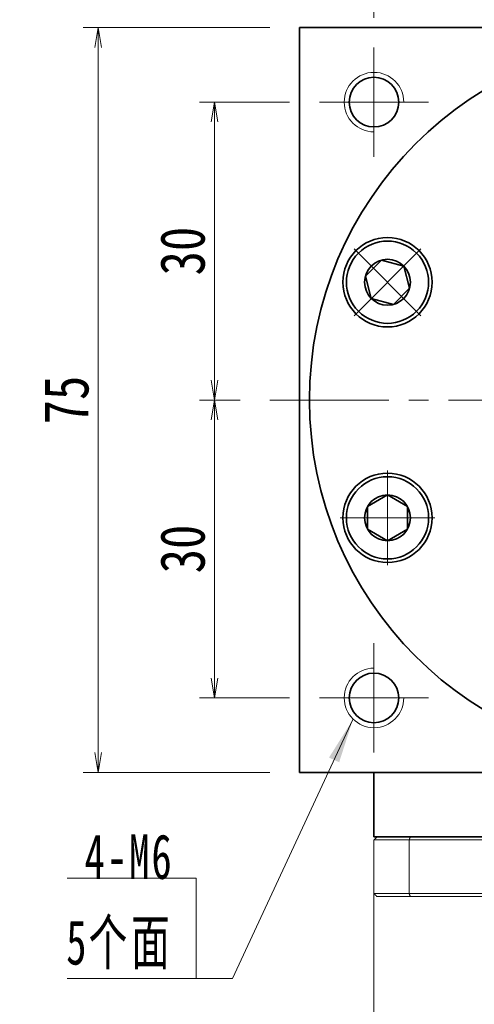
# Model space of a CAD drawing. Header units: millimetres. Extents: x -9 to 572, y -18 to 383.
# Tile 7 of 9: x 293 to 339, y 233 to 332. Entities that reach past the tile are written whole.
import ezdxf

# ---------------------------------------------------------------- set-up
doc = ezdxf.new("R2010")
doc.units = ezdxf.units.MM
doc.set_wipeout_variables(frame=1)
doc.linetypes.add('点画线', pattern=[18, 12, -2, 2, -2])
for name, color, linetype, lineweight in [('EB0_1', 7, 'Continuous', 35), ('中心线层', 1, '点画线', 18), ('尺寸线层', 3, 'Continuous', 18), ('粗实线层', 7, 'Continuous', 35)]:
    doc.layers.add(name, color=color, linetype=linetype, lineweight=lineweight)
doc.styles.add('宋体', font='SimSun.ttf', dxfattribs={"width": 0.8})
doc.styles.add('标准', font='txt', dxfattribs={"width": 0.667})
doc.dimstyles.new('A水平标注$0', dxfattribs={"dimtxt": 3.5, "dimasz": 2, "dimexe": 1.5, "dimexo": 3, "dimgap": 1.1, "dimtad": 1, "dimtoh": 1, "dimdec": 4, "dimdsep": 46, "dimtxsty": '宋体', "dimblk": 'OPEN', "dimcen": 3, "dimclrd": 3, "dimclre": 3, "dimclrt": 6, "dimadec": 0, "dimazin": 0, "dimtm": 1e-09, "dimtfac": 1, "dimtdec": 4, "dimtix": 1, "dimtmove": 0, "dimatfit": 3, "dimldrblk": 'OPEN', "dimfxl": 0, "dimlwd": 13, "dimlwe": 13, "dimarcsym": 0})

# ---------------------------------------------------------------- blocks, each defined once
blk = doc.blocks.new('_Open')
at = {"color": 0, "linetype": 'ByBlock', "lineweight": -2}
for p, q in [((-1, 0.167), (0, 0)), ((-1, -0.167), (0, 0)), ((0, 0), (-1, 0))]:
    blk.add_line(p, q, dxfattribs=at)
blk = doc.blocks.new('*D31')
at = {"layer": 'Defpoints', "color": 0, "transparency": 16777216}
for p in [(328.699, 337.758), (358.699, 334.165), (328.699, 329.165)]:
    blk.add_point(p, dxfattribs=at)
at = {"layer": '尺寸线层', "color": 3, "lineweight": 13, "transparency": 16777216}
for p, q in [((328.699, 332.165), (328.699, 339.258)), ((358.699, 337.165), (358.699, 339.258)), ((356.699, 337.758), (330.699, 337.758))]:
    blk.add_line(p, q, dxfattribs=at)
at = {"layer": '尺寸线层', "color": 3, "lineweight": 13, "transparency": 16777216, "xscale": 2, "yscale": 2, "zscale": 2, "rotation": 180}
blk.add_blockref('_Open', (328.699, 337.758), dxfattribs=at)
at = {"layer": '尺寸线层', "color": 3, "lineweight": 13, "transparency": 16777216, "xscale": 2, "yscale": 2, "zscale": 2}
blk.add_blockref('_Open', (358.699, 337.758), dxfattribs=at)
at = {"layer": '尺寸线层', "color": 6, "transparency": 16777216, "insert": (343.699, 340.957), "char_height": 4.5, "attachment_point": 5, "style": '宋体', "bg_fill": 3, "box_fill_scale": 1.1, "bg_fill_color": 257, "bg_fill_transparency": 0}
blk.add_mtext('30', dxfattribs=at)
blk = doc.blocks.new('*D33')
at = {"layer": 'Defpoints', "color": 0, "transparency": 16777216}
for p in [(321.199, 349.367), (321.199, 331.165), (396.199, 331.165)]:
    blk.add_point(p, dxfattribs=at)
at = {"layer": '尺寸线层', "color": 3, "lineweight": 13, "transparency": 16777216}
for p, q in [((321.199, 334.165), (321.199, 350.867)), ((396.199, 334.165), (396.199, 350.867)), ((394.199, 349.367), (323.199, 349.367))]:
    blk.add_line(p, q, dxfattribs=at)
at = {"layer": '尺寸线层', "color": 3, "lineweight": 13, "transparency": 16777216, "xscale": 2, "yscale": 2, "zscale": 2, "rotation": 180}
blk.add_blockref('_Open', (321.199, 349.367), dxfattribs=at)
at = {"layer": '尺寸线层', "color": 3, "lineweight": 13, "transparency": 16777216, "xscale": 2, "yscale": 2, "zscale": 2}
blk.add_blockref('_Open', (396.199, 349.367), dxfattribs=at)
at = {"layer": '尺寸线层', "color": 6, "transparency": 16777216, "insert": (358.699, 352.542), "char_height": 4.5, "attachment_point": 5, "style": '宋体', "bg_fill": 3, "box_fill_scale": 1.1, "bg_fill_color": 257, "bg_fill_transparency": 0}
blk.add_mtext('75', dxfattribs=at)
blk = doc.blocks.new('*D34')
at = {"layer": 'Defpoints', "color": 0, "transparency": 16777216}
for p in [(321.199, 331.165), (300.893, 256.165), (321.199, 256.165)]:
    blk.add_point(p, dxfattribs=at)
at = {"layer": '尺寸线层', "color": 3, "lineweight": 13, "transparency": 16777216}
for p, q in [((318.199, 331.165), (299.393, 331.165)), ((300.893, 329.165), (300.893, 258.165)), ((318.199, 256.165), (299.393, 256.165))]:
    blk.add_line(p, q, dxfattribs=at)
at = {"layer": '尺寸线层', "color": 3, "lineweight": 13, "transparency": 16777216, "xscale": 2, "yscale": 2, "zscale": 2}
for p, rotation in [((300.893, 331.165), 90), ((300.893, 256.165), 270)]:
    blk.add_blockref('_Open', p, dxfattribs=dict(at, rotation=rotation))
at = {"layer": '尺寸线层', "color": 6, "transparency": 16777216, "insert": (297.718, 293.665), "char_height": 4.5, "attachment_point": 5, "rotation": 90, "style": '宋体', "bg_fill": 3, "box_fill_scale": 1.1, "bg_fill_color": 257, "bg_fill_transparency": 0}
blk.add_mtext('75', dxfattribs=at)
blk = doc.blocks.new('*D35')
at = {"layer": 'Defpoints', "color": 0, "transparency": 16777216}
for p in [(323.199, 323.665), (312.627, 293.665), (318.199, 293.665)]:
    blk.add_point(p, dxfattribs=at)
at = {"layer": '尺寸线层', "color": 3, "lineweight": 13, "transparency": 16777216}
for p, q in [((320.199, 323.665), (311.127, 323.665)), ((312.627, 321.665), (312.627, 295.665)), ((315.199, 293.665), (311.127, 293.665))]:
    blk.add_line(p, q, dxfattribs=at)
at = {"layer": '尺寸线层', "color": 3, "lineweight": 13, "transparency": 16777216, "xscale": 2, "yscale": 2, "zscale": 2}
for p, rotation in [((312.627, 323.665), 90), ((312.627, 293.665), 270)]:
    blk.add_blockref('_Open', p, dxfattribs=dict(at, rotation=rotation))
at = {"layer": '尺寸线层', "color": 6, "transparency": 16777216, "insert": (309.427, 308.665), "char_height": 4.5, "attachment_point": 5, "rotation": 90, "style": '宋体', "bg_fill": 3, "box_fill_scale": 1.1, "bg_fill_color": 257, "bg_fill_transparency": 0}
blk.add_mtext('30', dxfattribs=at)
blk = doc.blocks.new('*D36')
at = {"layer": 'Defpoints', "color": 0, "transparency": 16777216}
for p in [(318.199, 293.665), (312.627, 263.665), (323.199, 263.665)]:
    blk.add_point(p, dxfattribs=at)
at = {"layer": '尺寸线层', "color": 3, "lineweight": 13, "transparency": 16777216}
for p, q in [((315.199, 293.665), (311.127, 293.665)), ((312.627, 291.665), (312.627, 265.665)), ((320.199, 263.665), (311.127, 263.665))]:
    blk.add_line(p, q, dxfattribs=at)
at = {"layer": '尺寸线层', "color": 3, "lineweight": 13, "transparency": 16777216, "xscale": 2, "yscale": 2, "zscale": 2}
for p, rotation in [((312.627, 293.665), 90), ((312.627, 263.665), 270)]:
    blk.add_blockref('_Open', p, dxfattribs=dict(at, rotation=rotation))
at = {"layer": '尺寸线层', "color": 6, "transparency": 16777216, "insert": (309.427, 278.665), "char_height": 4.5, "attachment_point": 5, "rotation": 90, "style": '宋体', "bg_fill": 3, "box_fill_scale": 1.1, "bg_fill_color": 257, "bg_fill_transparency": 0}
blk.add_mtext('30', dxfattribs=at)
blk = doc.blocks.new('*X6')
at = {"layer": '尺寸线层', "linetype": 'Continuous'}
blk.add_hatch(color=0, dxfattribs=at).paths.add_polyline_path([(15.808, 26.085), (14.42, 21.767), (13.4, 22.242)], flags=0)
at = {"layer": '尺寸线层', "color": 0, "linetype": 'Continuous'}
blk.add_line((15.808, 26.085), (3.674, 0), dxfattribs=at)
at = {"layer": '尺寸线层', "color": 0}
for p, q in [((0, 10.089), (-12.975, 10.089)), ((0, 0), (0, 10.089)), ((0, 0), (-12.975, 0)), ((3.674, 0), (0, 0))]:
    blk.add_line(p, q, dxfattribs=at)
at = {"layer": '尺寸线层', "color": 0, "insert": (-2.25, 0.9), "char_height": 4.5, "width": 19.97539, "attachment_point": 9, "line_spacing_factor": 1.15057, "style": '标准'}
blk.add_mtext('\\T1.1;4-M6\\P5个面', dxfattribs=at)
blk = doc.blocks.new('*X7')
at = {"layer": '中心线层', "linetype": '点画线', "lineweight": 18}
for p, q in [((0, -4.765), (0, 4.765)), ((-4.765, 0), (4.765, 0))]:
    blk.add_line(p, q, dxfattribs=at)
at = {"layer": '粗实线层'}
for p, q in [((-2.309, 0), (-1.155, 2)), ((-1.155, 2), (1.155, 2)), ((2.309, 0), (1.155, 2)), ((2.309, 0), (1.155, 2)), ((-2.309, 0), (-1.155, -2)), ((2.309, 0), (1.155, -2)), ((-1.155, -2), (1.155, -2))]:
    blk.add_line(p, q, dxfattribs=at)
blk.add_circle((0, 0), 2.309, dxfattribs=at)
for start, end in [(0, 180), (180, 360)]:
    blk.add_arc((0, 0), 4.14, start, end, dxfattribs=at)

msp = doc.modelspace()

# ---------------------------------------------------------------- linework, layer by layer
at = {"color": 7, "linetype": 'Continuous', "lineweight": 15}
for p, q in [((328.69916, 249.36489), (332.24164, 249.36489)), ((328.69916, 249.36489), (328.69916, 243.96489)), ((332.35528, 249.66489), (328.99916, 249.66489)), ((332.24164, 249.36489), (385.15667, 249.36489)), ((332.24164, 243.96489), (332.24164, 249.36489)), ((385.04304, 249.66489), (332.35528, 249.66489)), ((332.24164, 243.96489), (328.69916, 243.96489)), ((358.69916, 243.96489), (332.24164, 243.96489)), ((328.99916, 243.66489), (332.35528, 243.66489)), ((332.35528, 243.66489), (354.46713, 243.66489))]:
    msp.add_line(p, q, dxfattribs=at)
for points in [[(328.69916, 249.36489), (328.99916, 249.66489)], [(332.24164, 249.36489), (332.35528, 249.66489)], [(328.69916, 225.11489), (328.69916, 243.96489)], [(328.69916, 243.96489), (328.99916, 243.66489)], [(332.24164, 243.96489), (332.35528, 243.66489)]]:
    msp.add_open_spline(points, degree=1, dxfattribs=at)
at = {"layer": 'EB0_1'}
msp.add_line((388.69916, 249.66489), (328.69916, 249.66489), dxfattribs=at)
at = {"layer": '中心线层'}
for p, q in [((328.69916, 318.16489), (328.69916, 329.16489)), ((323.19916, 323.66489), (334.19916, 323.66489)), ((318.19916, 293.66489), (399.19916, 293.66489)), ((328.69916, 258.16489), (328.69916, 269.16489)), ((334.19916, 263.66489), (323.19916, 263.66489))]:
    msp.add_line(p, q, dxfattribs=at)
at = {"layer": '粗实线层'}
for p, q in [((321.19916, 331.16489), (396.19916, 331.16489)), ((321.19916, 330.26489), (321.19916, 331.16489)), ((321.19916, 331.16489), (321.19916, 256.16489)), ((321.19916, 256.16489), (396.19916, 256.16489)), ((328.69916, 249.66489), (328.69916, 256.16489))]:
    msp.add_line(p, q, dxfattribs=at)
for centre, radius in [((328.69916, 323.66489), 2.5), ((330.05889, 305.52808), 4.5), ((330.05889, 281.8017), 4.5), ((328.69916, 263.66489), 2.5)]:
    msp.add_circle(centre, radius, dxfattribs=at)
at = {"layer": '粗实线层', "lineweight": 18}
for centre, start, end in [((328.69916, 323.66489), 360, 270), ((328.69916, 263.66489), 90, 360)]:
    msp.add_arc(centre, 3, start, end, dxfattribs=at)

# ---------------------------------------------------------------- next in the draw order: dimensions: what is measured, and where the dimension line sits
at = {"layer": '尺寸线层'}
dim = msp.add_linear_dim(base=(328.69916, 337.75751), p1=(358.69916, 334.16489), p2=(328.69916, 329.16489), dimstyle='A水平标注$0', override={"dimtxt": 4.5, "dimgap": 1, "dimblk": 'Open', "dimtfill": 1, "dimtfillclr": 256}, dxfattribs=at)
dim.commit()
dim.dimension.update_dxf_attribs({"geometry": '*D31', "text_midpoint": (343.69916, 340.95723)})

# ---------------------------------------------------------------- next in the draw order: wipeouts: each hides what was drawn before it
for points in [[(332.98631, 308.4555), (332.96911, 308.47261), (332.9518, 308.48961), (332.93439, 308.50651), (332.91689, 308.52332), (332.89928, 308.54001), (332.88158, 308.55661), (332.86379, 308.5731), (332.84589, 308.58949), (332.8279, 308.60577), (332.80982, 308.62194), (332.79164, 308.63801), (332.77337, 308.65397), (332.755, 308.66983), (332.73654, 308.68557), (332.71799, 308.70121), (332.69935, 308.71674), (332.68061, 308.73216), (332.66179, 308.74747), (332.64288, 308.76267), (332.62388, 308.77776), (332.60479, 308.79274), (332.58561, 308.8076), (332.56635, 308.82235), (332.547, 308.83699), (332.52756, 308.85152), (332.50804, 308.86593), (332.48844, 308.88022), (332.46875, 308.89441), (332.44898, 308.90847), (332.42913, 308.92242), (332.42913, 308.92242), (332.26879, 309.02893), (332.10367, 309.12786), (331.93414, 309.21902), (331.76055, 309.3022), (331.58328, 309.37721), (331.40271, 309.44391), (331.21924, 309.50214), (331.03326, 309.55178), (330.84518, 309.59272), (330.65539, 309.62488), (330.46432, 309.64818), (330.27237, 309.66257), (330.07996, 309.66802), (329.8875, 309.66453), (329.69541, 309.65209), (329.50411, 309.63074), (329.31401, 309.60052), (329.12552, 309.56149), (328.93904, 309.51374), (328.75499, 309.45738), (328.57375, 309.39253), (328.39573, 309.31932), (328.2213, 309.23791), (328.05085, 309.14849), (327.88473, 309.05123), (327.72332, 308.94637), (327.56695, 308.83411), (327.41597, 308.7147), (327.27071, 308.58841), (327.13147, 308.4555), (327.13147, 308.4555), (326.99856, 308.31626), (326.87226, 308.171), (326.75286, 308.02002), (326.6406, 307.86365), (326.53573, 307.70224), (326.43848, 307.53612), (326.34906, 307.36567), (326.26765, 307.19124), (326.19444, 307.01321), (326.12958, 306.83198), (326.07322, 306.64793), (326.02548, 306.46145), (325.98645, 306.27296), (325.95623, 306.08286), (325.93488, 305.89156), (325.92244, 305.69947), (325.91894, 305.50701), (325.9244, 305.3146), (325.93879, 305.12265), (325.96209, 304.93157), (325.99424, 304.74179), (326.03519, 304.5537), (326.08483, 304.36773), (326.14306, 304.18426), (326.20975, 304.00369), (326.28477, 303.82642), (326.36795, 303.65283), (326.4591, 303.48329), (326.55804, 303.31818), (326.66455, 303.15784), (326.66455, 303.15784), (326.6785, 303.13799), (326.69256, 303.11821), (326.70674, 303.09853), (326.72104, 303.07892), (326.73545, 303.0594), (326.74998, 303.03997), (326.76461, 303.02062), (326.77937, 303.00136), (326.79423, 302.98218), (326.80921, 302.96309), (326.8243, 302.94409), (326.8395, 302.92518), (326.8548, 302.90635), (326.87022, 302.88762), (326.88575, 302.86898), (326.90139, 302.85043), (326.91714, 302.83197), (326.93299, 302.8136), (326.94896, 302.79533), (326.96503, 302.77715), (326.9812, 302.75906), (326.99748, 302.74108), (327.01387, 302.72318), (327.03036, 302.70538), (327.04695, 302.68768), (327.06365, 302.67008), (327.08045, 302.65258), (327.09736, 302.63517), (327.11436, 302.61786), (327.13147, 302.60066), (327.13147, 302.60066), (327.28869, 302.45146), (327.4535, 302.31069), (327.62546, 302.17875), (327.80408, 302.05598), (327.98889, 301.94273), (328.17937, 301.83931), (328.375, 301.746), (328.57525, 301.66305), (328.77956, 301.5907), (328.98738, 301.52914), (329.19814, 301.47855), (329.41125, 301.43905), (329.62614, 301.41076), (329.84222, 301.39375), (330.05889, 301.38808), (330.27556, 301.39375), (330.49164, 301.41076), (330.70653, 301.43905), (330.91964, 301.47855), (331.1304, 301.52914), (331.33822, 301.5907), (331.54253, 301.66305), (331.74278, 301.746), (331.93841, 301.83931), (332.12889, 301.94273), (332.3137, 302.05598), (332.49232, 302.17875), (332.66428, 302.31069), (332.82909, 302.45146), (332.98631, 302.60066), (332.98631, 302.60066), (333.13551, 302.75788), (333.27627, 302.92269), (333.40822, 303.09465), (333.53099, 303.27327), (333.64424, 303.45808), (333.74766, 303.64856), (333.84097, 303.84419), (333.92391, 304.04443), (333.99626, 304.24875), (334.05782, 304.45657), (334.10842, 304.66732), (334.14792, 304.88044), (334.17621, 305.09533), (334.19322, 305.31141), (334.19889, 305.52808), (334.19322, 305.74475), (334.17621, 305.96083), (334.14792, 306.17572), (334.10842, 306.38883), (334.05782, 306.59959), (333.99626, 306.80741), (333.92391, 307.01172), (333.84097, 307.21197), (333.74766, 307.4076), (333.64424, 307.59808), (333.53099, 307.78288), (333.40822, 307.96151), (333.27627, 308.13346), (333.13551, 308.29828)], [(330.05889, 285.9417), (330.03463, 285.94163), (330.01037, 285.94142), (329.9861, 285.94106), (329.96185, 285.94057), (329.93759, 285.93993), (329.91334, 285.93915), (329.8891, 285.93822), (329.86486, 285.93716), (329.84062, 285.93595), (329.8164, 285.9346), (329.79218, 285.9331), (329.76797, 285.93147), (329.74377, 285.92969), (329.71959, 285.92778), (329.69541, 285.92572), (329.67125, 285.92352), (329.6471, 285.92117), (329.62296, 285.91869), (329.59884, 285.91606), (329.57474, 285.9133), (329.55065, 285.91039), (329.52658, 285.90734), (329.50253, 285.90415), (329.47849, 285.90082), (329.45448, 285.89735), (329.43049, 285.89373), (329.40652, 285.88998), (329.38257, 285.88609), (329.35864, 285.88205), (329.33474, 285.87788), (329.33474, 285.87788), (329.14605, 285.83981), (328.95934, 285.79302), (328.775, 285.73759), (328.59344, 285.67366), (328.41504, 285.60136), (328.2402, 285.52084), (328.06929, 285.43228), (327.90269, 285.33588), (327.74074, 285.23183), (327.58381, 285.12037), (327.43222, 285.00174), (327.28631, 284.87618), (327.1464, 284.74398), (327.01279, 284.60542), (326.88575, 284.4608), (326.76558, 284.31043), (326.65253, 284.15464), (326.54684, 283.99376), (326.44875, 283.82814), (326.35845, 283.65815), (326.27616, 283.48413), (326.20205, 283.30648), (326.13627, 283.12558), (326.07897, 282.94182), (326.03028, 282.75559), (325.9903, 282.5673), (325.95911, 282.37735), (325.93678, 282.18616), (325.92337, 281.99414), (325.91889, 281.8017), (325.91889, 281.8017), (325.92337, 281.60927), (325.93678, 281.41725), (325.95911, 281.22606), (325.9903, 281.03611), (326.03028, 280.84782), (326.07897, 280.66159), (326.13627, 280.47783), (326.20205, 280.29692), (326.27616, 280.11928), (326.35845, 279.94526), (326.44875, 279.77526), (326.54684, 279.60965), (326.65253, 279.44877), (326.76558, 279.29297), (326.88575, 279.14261), (327.01279, 278.99798), (327.1464, 278.85942), (327.28631, 278.72723), (327.43222, 278.60167), (327.58381, 278.48304), (327.74074, 278.37158), (327.90269, 278.26753), (328.06929, 278.17112), (328.2402, 278.08257), (328.41504, 278.00205), (328.59344, 277.92975), (328.775, 277.86582), (328.95934, 277.81039), (329.14605, 277.7636), (329.33474, 277.72553), (329.33474, 277.72553), (329.35864, 277.72136), (329.38257, 277.71732), (329.40652, 277.71343), (329.43049, 277.70967), (329.45448, 277.70606), (329.47849, 277.70259), (329.50253, 277.69926), (329.52658, 277.69607), (329.55065, 277.69302), (329.57474, 277.69011), (329.59884, 277.68734), (329.62296, 277.68472), (329.6471, 277.68224), (329.67125, 277.67989), (329.69541, 277.67769), (329.71959, 277.67563), (329.74377, 277.67371), (329.76797, 277.67194), (329.79218, 277.6703), (329.8164, 277.66881), (329.84062, 277.66746), (329.86486, 277.66625), (329.8891, 277.66519), (329.91334, 277.66426), (329.93759, 277.66348), (329.96185, 277.66284), (329.9861, 277.66234), (330.01037, 277.66199), (330.03463, 277.66178), (330.05889, 277.6617), (330.05889, 277.6617), (330.27556, 277.66738), (330.49164, 277.68438), (330.70653, 277.71267), (330.91964, 277.75217), (331.1304, 277.80277), (331.33822, 277.86433), (331.54253, 277.93668), (331.74278, 278.01963), (331.93841, 278.11294), (332.12889, 278.21636), (332.3137, 278.32961), (332.49232, 278.45237), (332.66428, 278.58432), (332.82909, 278.72508), (332.98631, 278.87428), (333.13551, 279.0315), (333.27627, 279.19632), (333.40822, 279.36827), (333.53099, 279.5469), (333.64424, 279.7317), (333.74766, 279.92218), (333.84097, 280.11781), (333.92391, 280.31806), (333.99626, 280.52237), (334.05782, 280.73019), (334.10842, 280.94095), (334.14792, 281.15407), (334.17621, 281.36896), (334.19322, 281.58503), (334.19889, 281.8017), (334.19889, 281.8017), (334.19322, 282.01838), (334.17621, 282.23445), (334.14792, 282.44934), (334.10842, 282.66246), (334.05782, 282.87322), (333.99626, 283.08103), (333.92391, 283.28535), (333.84097, 283.48559), (333.74766, 283.68123), (333.64424, 283.8717), (333.53099, 284.05651), (333.40822, 284.23514), (333.27627, 284.40709), (333.13551, 284.57191), (332.98631, 284.72913), (332.82909, 284.87832), (332.66428, 285.01909), (332.49232, 285.15103), (332.3137, 285.2738), (332.12889, 285.38705), (331.93841, 285.49047), (331.74278, 285.58378), (331.54253, 285.66673), (331.33822, 285.73908), (331.1304, 285.80064), (330.91964, 285.85124), (330.70653, 285.89073), (330.49164, 285.91903), (330.27556, 285.93603)]]:
    msp.add_wipeout(points).dxf.layer = '粗实线层'

# ---------------------------------------------------------------- next in the draw order: block references
at = {"layer": '粗实线层', "rotation": 90}
msp.add_blockref('*X7', (330.05889, 281.8017), dxfattribs=at)

# ---------------------------------------------------------------- next in the draw order: dimensions: what is measured, and where the dimension line sits
at = {"layer": '尺寸线层'}
dim = msp.add_linear_dim(base=(321.19916, 349.36743), p1=(396.19916, 331.16489), p2=(321.19916, 331.16489), dimstyle='A水平标注$0', override={"dimtxt": 4.5, "dimgap": 1, "dimblk": 'Open', "dimtfill": 1, "dimtfillclr": 256}, dxfattribs=at)
dim.commit()
dim.dimension.update_dxf_attribs({"geometry": '*D33', "text_midpoint": (358.69916, 352.54201)})

# ---------------------------------------------------------------- next in the draw order: dimensions: what is measured, and where the dimension line sits
dim = msp.add_linear_dim(base=(300.89268, 256.16489), p1=(321.19916, 331.16489), p2=(321.19916, 256.16489), angle=270, dimstyle='A水平标注$0', override={"dimtxt": 4.5, "dimgap": 1, "dimblk": 'Open', "dimtfill": 1, "dimtfillclr": 256}, dxfattribs=at)
dim.commit()
dim.dimension.update_dxf_attribs({"geometry": '*D34', "text_midpoint": (297.7181, 293.66489)})

# ---------------------------------------------------------------- next in the draw order: block references
msp.add_blockref('*X6', (310.76998, 235.41862), dxfattribs=at)

# ---------------------------------------------------------------- next in the draw order: dimensions: what is measured, and where the dimension line sits
dim = msp.add_linear_dim(base=(312.62677, 293.66489), p1=(323.19916, 323.66489), p2=(318.19916, 293.66489), angle=270, dimstyle='A水平标注$0', override={"dimtxt": 4.5, "dimgap": 1, "dimblk": 'Open', "dimtfill": 1, "dimtfillclr": 256}, dxfattribs=at)
dim.commit()
dim.dimension.update_dxf_attribs({"geometry": '*D35', "text_midpoint": (309.42705, 308.66489)})

# ---------------------------------------------------------------- next in the draw order: block references
at = {"layer": '粗实线层', "rotation": 45.00000000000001}
msp.add_blockref('*X7', (330.05889, 305.52808), dxfattribs=at)

# ---------------------------------------------------------------- next in the draw order: dimensions: what is measured, and where the dimension line sits
at = {"layer": '尺寸线层'}
dim = msp.add_linear_dim(base=(312.62677, 263.66489), p1=(318.19916, 293.66489), p2=(323.19916, 263.66489), angle=270, dimstyle='A水平标注$0', override={"dimtxt": 4.5, "dimgap": 1, "dimblk": 'Open', "dimtfill": 1, "dimtfillclr": 256}, dxfattribs=at)
dim.commit()
dim.dimension.update_dxf_attribs({"geometry": '*D36', "text_midpoint": (309.42705, 278.66489)})

# ---------------------------------------------------------------- next in the draw order: linework, layer by layer
at = {"layer": '粗实线层'}
msp.add_circle((358.69916, 293.66489), 36.5, dxfattribs=at)

doc.saveas('drawing.dxf')
